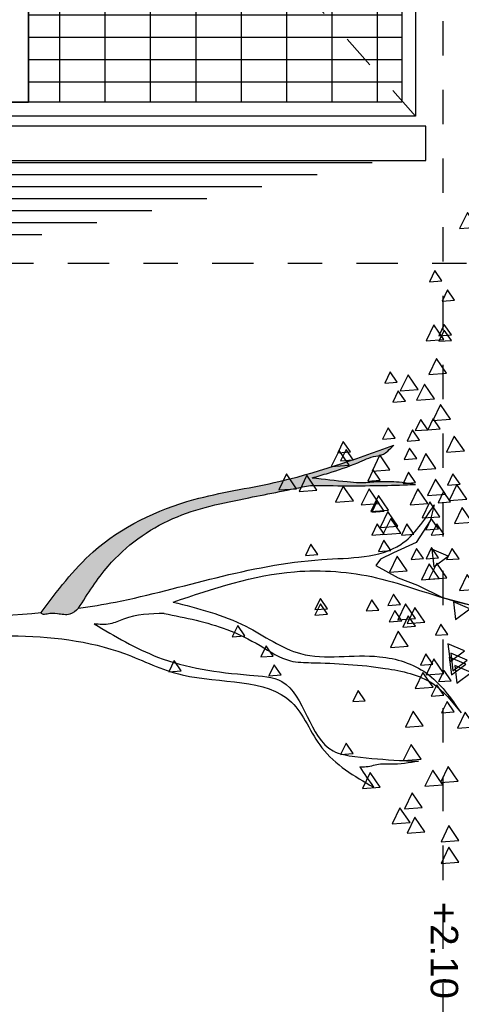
# Model space of a CAD drawing. Header units: millimetres. Extents: x 4617 to 4884, y 1258 to 1784.
# Tile 68 of 168: x 4725.15 to 4726.43, y 1264.47 to 1267.34. Entities that reach past the tile are written whole.
import ezdxf

# ---------------------------------------------------------------- set-up
doc = ezdxf.new("R2010")
doc.units = ezdxf.units.MM
doc.header["$LTSCALE"] = 0.4
for name, pattern in [('DASHDOT', [1, 0.5, -0.25, 0, -0.25]), ('DOT', [6.35, 0, -6.35]), ('RAYITAS', [0.375, 0.25, -0.125])]:
    doc.linetypes.add(name, pattern=pattern)
doc.layers.add('04 gris', color=252, linetype='Continuous', lineweight=13)
for name, color, linetype in [('200', 6, 'Continuous'), ('A HERRERÍA', 4, 'Continuous'), ('A VEGETACIÓN', 253, 'Continuous'), ('LÁMINA', 1, 'Continuous'), ('TXT', 3, 'Continuous')]:
    doc.layers.add(name, color=color, linetype=linetype)
doc.styles.add('arial', font='arial.ttf')
pattern_1 = [(5e-14, (1.36614, -1.12543), (1e-16, 0.132), [])]
pattern_2 = [(5e-14, (1.36618, -1.30033), (1e-16, 0.132), [])]

# ---------------------------------------------------------------- blocks, each defined once
blk = doc.blocks.new('Portones grandes')
at = {"layer": 'A HERRERÍA'}
h = blk.add_hatch(dxfattribs=at)
h.set_pattern_fill('_USER', color=254, scale=0.132, angle=90, pattern_type=0)
h.set_pattern_definition(pattern_1)
h.paths.add_polyline_path([(1.2222, -0.04), (0.04, -0.04), (0.04, -1.1254), (1.2222, -1.1254)])
h = blk.add_hatch(dxfattribs=at)
h.set_pattern_fill('_USER', color=254, scale=0.065, angle=180, pattern_type=0)
h.set_pattern_definition([(90, (0.63108, -1.300426), (-0.065, 2e-17), [])])
h.paths.add_polyline_path([(1.2222, -0.04), (0.04, -0.04), (0.04, -1.1254), (1.2222, -1.1254)])
h.paths.add_polyline_path([(0.04, -1.3005), (1.2222, -1.3005), (1.2222, -2.1), (0.04, -2.1)])
h = blk.add_hatch(dxfattribs=at)
h.set_pattern_fill('_USER', color=254, scale=0.132, angle=90, pattern_type=0)
h.set_pattern_definition(pattern_1)
h.paths.add_polyline_path([(1.3022, -0.04), (2.4843, -0.04), (2.4843, -1.1254), (1.3022, -1.1254)])
h = blk.add_hatch(dxfattribs=at)
h.set_pattern_fill('_USER', color=254, scale=0.065, angle=180, pattern_type=0)
h.set_pattern_definition([(90, (1.893237, -1.125426), (-0.065, 2e-17), [])])
h.paths.add_polyline_path([(1.3022, -0.04), (2.4843, -0.04), (2.4843, -1.1254), (1.3022, -1.1254)])
h.paths.add_polyline_path([(2.4843, -1.3005), (1.3022, -1.3005), (1.3022, -2.1), (2.4843, -2.1)])
h = blk.add_hatch(dxfattribs=at)
h.set_pattern_fill('_USER', color=254, scale=0.132, angle=90, pattern_type=0)
h.set_pattern_definition(pattern_2)
h.paths.add_polyline_path([(0.04, -1.3005), (1.2222, -1.3005), (1.2222, -2.1), (0.04, -2.1)])
h = blk.add_hatch(dxfattribs=at)
h.set_pattern_fill('_USER', color=254, scale=0.132, angle=90, pattern_type=0)
h.set_pattern_definition(pattern_2)
h.paths.add_polyline_path([(2.4843, -1.3005), (1.3022, -1.3005), (1.3022, -2.1), (2.4843, -2.1)])
at = {"layer": '04 gris', "linetype": 'RAYITAS', "ltscale": 0.3}
for points in [[(0, 0), (1.2622, -1.1253), (0, -2.14)], [(2.5243, 0), (1.2622, -1.1253), (2.5243, -2.14)]]:
    blk.add_lwpolyline(points, dxfattribs=at)
at = {"layer": 'A HERRERÍA'}
for points in [[(1.2622, 0), (0, 0), (0, -2.14), (1.2622, -2.14)], [(1.2622, 0), (2.5243, 0), (2.5243, -2.14), (1.2622, -2.14)], [(1.2222, -0.04), (0.04, -0.04), (0.04, -2.1), (1.2222, -2.1)], [(1.2222, -0.04), (0.04, -0.04), (0.04, -1.1254), (1.2222, -1.1254)], [(1.3022, -0.04), (2.4843, -0.04), (2.4843, -2.1), (1.3022, -2.1)], [(1.3022, -0.04), (2.4843, -0.04), (2.4843, -1.1254), (1.3022, -1.1254)], [(0.04, -1.3005), (1.2222, -1.3005), (1.2222, -2.1), (0.04, -2.1)], [(2.4843, -1.3005), (1.3022, -1.3005), (1.3022, -2.1), (2.4843, -2.1)]]:
    blk.add_lwpolyline(points, close=True, dxfattribs=at)
at = {"layer": 'A HERRERÍA', "elevation": 0}
for points in [[(1.2222, -1.3003), (0.04, -1.3005), (0.04, -1.1255), (1.2222, -1.1253)], [(1.3022, -1.3003), (2.4843, -1.3005), (2.4843, -1.1255), (1.3022, -1.1253)], [(1.0541, -1.1915), (1.0541, -1.1713), (1.1812, -1.1713), (1.1812, -1.1915)], [(1.4702, -1.1915), (1.4702, -1.1713), (1.3431, -1.1713), (1.3431, -1.1915)]]:
    blk.add_lwpolyline(points, close=True, dxfattribs=at)
at = {"layer": 'A HERRERÍA'}
blk.add_circle((1.1715, -1.2316), 0.00969, dxfattribs=at)
blk = doc.blocks.new('ARB')
at = {"layer": 'LÁMINA', "linetype": 'ByBlock'}
h = blk.add_hatch(color=254, dxfattribs=at)
h.dxf.hatch_style = 1
edge = h.paths.add_edge_path()
edge.add_spline(control_points=[(3290.7791, 1397.8625), (3290.7456, 1397.8094), (3290.6602, 1397.6739), (3290.4452, 1397.5168), (3290.1791, 1397.4643), (3290.0112, 1397.4306), (3289.9366, 1397.4157)], knot_values=[0, 0, 0, 0, 0.157935, 0.402542, 0.642975, 0.835062, 0.835062, 0.835062, 0.835062], degree=3, periodic=0)
edge.add_spline(control_points=[(3289.9366, 1397.4157), (3289.8481, 1397.4166), (3289.7205, 1397.4179), (3289.593, 1397.4135), (3289.5539, 1397.4122)], knot_values=[0, 0, 0, 0, 0.223128, 0.321695, 0.321695, 0.321695, 0.321695], degree=3, periodic=0)
edge.add_spline(control_points=[(3289.5539, 1397.4122), (3289.5802, 1397.4073), (3289.6134, 1397.4012), (3289.6619, 1397.4022), (3289.7034, 1397.4005), (3289.7528, 1397.4075), (3289.8299, 1397.3987), (3289.8872, 1397.3926), (3289.9297, 1397.3881)], knot_values=[0, 0, 0, 0, 0.067214, 0.0846, 0.122271, 0.171618, 0.209401, 0.317243, 0.317243, 0.317243, 0.317243], degree=3, periodic=0)
edge.add_spline(control_points=[(3289.9297, 1397.3881), (3289.9102, 1397.3824), (3289.8543, 1397.3663), (3289.7769, 1397.3405), (3289.7133, 1397.3092), (3289.6728, 1397.3053), (3289.6523, 1397.2881), (3289.6404, 1397.2764), (3289.6332, 1397.2693)], knot_values=[0, 0, 0, 0, 0.05135, 0.146671, 0.205349, 0.229245, 0.245597, 0.271329, 0.271329, 0.271329, 0.271329], degree=3, periodic=0)
edge.add_spline(control_points=[(3289.6332, 1397.2693), (3289.7766, 1397.3209), (3290.0144, 1397.4063), (3290.3996, 1397.4592), (3290.7158, 1397.6102), (3290.8569, 1397.7999), (3290.9154, 1397.8785)], knot_values=[0, 0, 0, 0, 0.382593, 0.634368, 0.980439, 1.225218, 1.225218, 1.225218, 1.225218], degree=3, periodic=0)
edge.add_spline(control_points=[(3290.9154, 1397.8785), (3290.9139, 1397.8804), (3290.9087, 1397.8871), (3290.8853, 1397.881), (3290.8544, 1397.8813), (3290.8105, 1397.8919), (3290.7889, 1397.8717), (3290.7791, 1397.8625)], knot_values=[0, 0, 0, 0, 0.005974, 0.020105, 0.051906, 0.090085, 0.12223, 0.12223, 0.12223, 0.12223], degree=3, periodic=0)
at = {"layer": 'LÁMINA', "color": 254, "elevation": -10}
for points in [[(3289.3964, 1398.7859), (3289.4329, 1398.7322), (3289.4611, 1398.7907)], [(3289.3964, 1398.7072), (3289.4329, 1398.6535), (3289.4611, 1398.7119)], [(3289.5201, 1398.6762), (3289.5566, 1398.6225), (3289.5849, 1398.681)], [(3289.5742, 1398.6418), (3289.6107, 1398.5881), (3289.639, 1398.6465)], [(3289.53, 1398.5876), (3289.5665, 1398.5339), (3289.5947, 1398.5924)], [(3289.4554, 1398.5054), (3289.4919, 1398.4517), (3289.5202, 1398.5101)], [(3289.6825, 1398.5138), (3289.719, 1398.4601), (3289.7472, 1398.5185)], [(3289.3993, 1398.4919), (3289.4358, 1398.4382), (3289.464, 1398.4966)], [(3289.5341, 1398.4119), (3289.5706, 1398.3582), (3289.5989, 1398.4166)], [(3289.7813, 1398.3908), (3289.8068, 1398.3532), (3289.8266, 1398.3942)], [(3289.3373, 1398.2937), (3289.3738, 1398.24), (3289.4021, 1398.2985)], [(3289.5264, 1398.2902), (3289.5629, 1398.2365), (3289.5912, 1398.295)], [(3289.4142, 1398.2396), (3289.4397, 1398.202), (3289.4595, 1398.2429)], [(3289.4516, 1398.1792), (3289.4771, 1398.1416), (3289.4969, 1398.1825)], [(3289.737, 1398.1989), (3289.7625, 1398.1613), (3289.7823, 1398.2022)], [(3289.4906, 1398.1495), (3289.5271, 1398.0959), (3289.5553, 1398.1543)], [(3289.4041, 1398.1348), (3289.3521, 1398.0959), (3289.4118, 1398.0703)], [(3289.4238, 1398.1053), (3289.3718, 1398.0664), (3289.4315, 1398.0408)], [(3289.425, 1398.1263), (3289.4505, 1398.0887), (3289.4703, 1398.1296)], [(3289.4512, 1398.1003), (3289.4877, 1398.0466), (3289.516, 1398.1051)], [(3290.0421, 1398.1053), (3290.0676, 1398.0678), (3290.0874, 1398.1087)], [(3289.4188, 1398.0905), (3289.3669, 1398.0516), (3289.4265, 1398.026)], [(3289.491, 1398.066), (3289.5165, 1398.0284), (3289.5363, 1398.0693)], [(3290.4062, 1398.0906), (3290.4318, 1398.053), (3290.4515, 1398.0939)], [(3289.4287, 1398.056), (3289.3767, 1398.0171), (3289.4364, 1397.9916)], [(3290.0716, 1398.0364), (3290.0972, 1397.9988), (3290.1169, 1398.0398)], [(3289.5811, 1398.0001), (3289.6176, 1397.9464), (3289.6458, 1398.0049)], [(3290.1749, 1397.9626), (3290.2005, 1397.925), (3290.2203, 1397.9659)], [(3289.4368, 1397.9577), (3289.4624, 1397.9201), (3289.4822, 1397.961)], [(3289.5549, 1397.9281), (3289.5805, 1397.8906), (3289.6003, 1397.9315)], [(3289.409, 1397.9035), (3289.357, 1397.8646), (3289.4167, 1397.839)], [(3289.5201, 1397.9133), (3289.5566, 1397.8596), (3289.5849, 1397.918)], [(3289.5538, 1397.9), (3289.5903, 1397.8463), (3289.6186, 1397.9047)], [(3289.6041, 1397.9085), (3289.6297, 1397.8709), (3289.6495, 1397.9118)], [(3289.6878, 1397.8691), (3289.7133, 1397.8315), (3289.7331, 1397.8724)], [(3289.8748, 1397.8838), (3289.9003, 1397.8463), (3289.9201, 1397.8872)], [(3289.8748, 1397.8642), (3289.9003, 1397.8266), (3289.9201, 1397.8675)], [(3289.6091, 1397.8494), (3289.6346, 1397.8118), (3289.6544, 1397.8527)], [(3289.3301, 1397.7934), (3289.3666, 1397.7397), (3289.3949, 1397.7982)], [(3289.4406, 1397.7523), (3289.4771, 1397.6986), (3289.5054, 1397.7571)], [(3289.4679, 1397.754), (3289.5044, 1397.7003), (3289.5327, 1397.7588)], [(3289.4877, 1397.7115), (3289.4358, 1397.6726), (3289.4954, 1397.647)], [(3289.5841, 1397.7262), (3289.6206, 1397.6726), (3289.6488, 1397.731)], [(3289.3958, 1397.6821), (3289.4213, 1397.6445), (3289.4411, 1397.6855)], [(3289.4705, 1397.679), (3289.4961, 1397.6414), (3289.5159, 1397.6823)], [(3289.5254, 1397.682), (3289.551, 1397.6445), (3289.5707, 1397.6854)], [(3289.6435, 1397.6525), (3289.669, 1397.6149), (3289.6888, 1397.6558)], [(3289.9092, 1397.6673), (3289.9348, 1397.6297), (3289.9545, 1397.6706)], [(3289.4516, 1397.5934), (3289.4771, 1397.5559), (3289.4969, 1397.5968)], [(3289.4713, 1397.5738), (3289.4968, 1397.5362), (3289.5166, 1397.5771)], [(3289.5599, 1397.5934), (3289.5854, 1397.5559), (3289.6052, 1397.5968)], [(3289.6079, 1397.5899), (3289.6444, 1397.5362), (3289.6727, 1397.5946)], [(3289.6185, 1397.5638), (3289.655, 1397.5101), (3289.6833, 1397.5686)], [(3289.6681, 1397.5934), (3289.6937, 1397.5559), (3289.7134, 1397.5968)], [(3289.3479, 1397.5491), (3289.3844, 1397.4954), (3289.4126, 1397.5538)], [(3289.466, 1397.5294), (3289.5025, 1397.4757), (3289.5307, 1397.5341)], [(3289.6522, 1397.5062), (3289.6887, 1397.4525), (3289.717, 1397.5109)], [(3289.6681, 1397.5098), (3289.6937, 1397.4722), (3289.7134, 1397.5131)], [(3289.3676, 1397.4654), (3289.4041, 1397.4117), (3289.4323, 1397.4701)], [(3289.427, 1397.4753), (3289.4525, 1397.4377), (3289.4723, 1397.4786)], [(3289.5095, 1397.4816), (3289.546, 1397.4279), (3289.5743, 1397.4863)], [(3289.6867, 1397.4816), (3289.7232, 1397.4279), (3289.7514, 1397.4863)], [(3289.7802, 1397.4717), (3289.8167, 1397.418), (3289.8449, 1397.4765)], [(3289.4456, 1397.4471), (3289.4821, 1397.3934), (3289.5103, 1397.4519)], [(3289.913, 1397.4324), (3289.9495, 1397.3787), (3289.9778, 1397.4371)], [(3289.9868, 1397.4274), (3290.0233, 1397.3737), (3290.0516, 1397.4322)], [(3289.3925, 1397.4113), (3289.4181, 1397.3737), (3289.4379, 1397.4147)], [(3289.5543, 1397.4049), (3289.5798, 1397.3673), (3289.5996, 1397.4082)], [(3289.6829, 1397.3966), (3289.7084, 1397.359), (3289.7282, 1397.3999)], [(3289.48, 1397.3536), (3289.5165, 1397.2999), (3289.5448, 1397.3584)], [(3289.6473, 1397.3585), (3289.6838, 1397.3048), (3289.7121, 1397.3633)], [(3289.55, 1397.3178), (3289.5756, 1397.2802), (3289.5953, 1397.3211)], [(3289.7813, 1397.3227), (3289.8068, 1397.2851), (3289.8266, 1397.3261)], [(3289.7957, 1397.3423), (3289.8322, 1397.2886), (3289.8604, 1397.3471)], [(3289.3767, 1397.2896), (3289.4132, 1397.2359), (3289.4414, 1397.2944)], [(3289.7911, 1397.2932), (3289.8167, 1397.2556), (3289.8364, 1397.2965)], [(3289.5394, 1397.2508), (3289.565, 1397.2132), (3289.5847, 1397.2541)], [(3289.6287, 1397.244), (3289.6543, 1397.2064), (3289.6741, 1397.2473)], [(3289.4647, 1397.2096), (3289.4902, 1397.172), (3289.51, 1397.2129)], [(3289.51, 1397.2129), (3289.5355, 1397.1753), (3289.5553, 1397.2163)], [(3289.4266, 1397.175), (3289.4631, 1397.1213), (3289.4914, 1397.1797)], [(3289.4857, 1397.1011), (3289.5222, 1397.0474), (3289.5504, 1397.1059)], [(3289.5913, 1397.1093), (3289.6169, 1397.0717), (3289.6366, 1397.1127)], [(3289.5447, 1397.0667), (3289.5812, 1397.013), (3289.6095, 1397.0714)], [(3289.6208, 1397.0404), (3289.6464, 1397.0028), (3289.6662, 1397.0437)], [(3289.4414, 1397.0076), (3289.4779, 1396.9539), (3289.5061, 1397.0124)], [(3289.424, 1396.8878), (3289.4496, 1396.8502), (3289.4693, 1396.8912)], [(3289.4512, 1396.8846), (3289.4877, 1396.8309), (3289.516, 1396.8893)], [(3289.424, 1396.8681), (3289.4496, 1396.8306), (3289.4693, 1396.8715)], [(3289.4122, 1396.7419), (3289.4378, 1396.7043), (3289.4576, 1396.7452)], [(3289.4585, 1396.6713), (3289.484, 1396.6337), (3289.5038, 1396.6746)], [(3289.3294, 1396.4757), (3289.3659, 1396.422), (3289.3942, 1396.4805)]]:
    blk.add_lwpolyline(points, close=True, dxfattribs=at)
at = {"layer": 'LÁMINA', "color": 254, "linetype": 'ByBlock', "elevation": -10}
blk.add_lwpolyline([(3289.4863, 1397.4866), (3289.501, 1397.5442), (3289.5515, 1397.6236), (3289.6343, 1397.6604), (3289.6811, 1397.6837), (3289.6991, 1397.7069), (3289.6168, 1397.7524), (3289.5473, 1397.7782), (3289.456, 1397.8237), (3289.3514, 1397.8507), (3289.2324, 1397.873)], dxfattribs=at)
at = {"layer": 'LÁMINA', "color": 254, "linetype": 'ByBlock'}
blk.add_open_spline([(3289.7573, 1398.44), (3289.7406, 1398.4645), (3289.7238, 1398.4889), (3289.707, 1398.5134)], degree=3, dxfattribs=at)
for points, knots in [([(3292.2113, 1397.999), (3291.9649, 1398.0009), (3291.433, 1397.9962), (3290.7948, 1397.9225), (3290.3567, 1398.1497), (3290.0137, 1398.1047), (3289.905, 1398.3991), (3289.7767, 1398.4732), (3289.707, 1398.5134)], [0.291003, 0.291003, 0.291003, 0.291003, 0.917626, 1.63292, 1.820772, 2.165029, 2.332307, 2.530865, 2.530865, 2.530865, 2.530865]), ([(3289.5436, 1398.4193), (3289.5771, 1398.4249), (3289.623, 1398.4325), (3289.6873, 1398.4269), (3289.7237, 1398.4415), (3289.7492, 1398.4403), (3289.7573, 1398.44)], [0, 0, 0, 0, 0.0854411, 0.1169288, 0.1606802, 0.1809646, 0.1809646, 0.1809646, 0.1809646]), ([(3290.7227, 1397.9192), (3290.647, 1397.9642), (3290.4724, 1398.0679), (3290.2376, 1398.1017), (3289.9602, 1398.1177), (3289.939, 1398.3756), (3289.7461, 1398.4077), (3289.6439, 1398.4144), (3289.5666, 1398.4182), (3289.5436, 1398.4193)], [0, 0, 0, 0, 0.219059, 0.505487, 0.606078, 0.869251, 0.938131, 1.074819, 1.132846, 1.132846, 1.132846, 1.132846]), ([(3290.4355, 1397.8399), (3290.3451, 1397.8627), (3290.1827, 1397.9036), (3289.9599, 1398.0694), (3289.7201, 1398.0145), (3289.4984, 1398.0842), (3289.4259, 1398.1891), (3289.3884, 1398.2434)], [0, 0, 0, 0, 0.234699, 0.4214064, 0.6627874, 0.814212, 0.976072, 0.976072, 0.976072, 0.976072]), ([(3290.4676, 1397.8813), (3290.3902, 1397.8968), (3290.2686, 1397.9211), (3290.1216, 1397.9935), (3290.0267, 1398.059), (3289.867, 1398.0613), (3289.6963, 1398.0708), (3289.4898, 1398.1147), (3289.4199, 1398.2034), (3289.3884, 1398.2434)], [0, 0, 0, 0, 0.1974988, 0.3102575, 0.4139372, 0.4779512, 0.7046451, 0.856775, 0.9818013, 0.9818013, 0.9818013, 0.9818013]), ([(3290.4676, 1397.8813), (3290.5182, 1397.8829), (3290.5861, 1397.885), (3290.6656, 1397.9248), (3290.7028, 1397.9211), (3290.7227, 1397.9192)], [0, 0, 0, 0, 0.1258119, 0.1688917, 0.2181537, 0.2181537, 0.2181537, 0.2181537]), ([(3292.1333, 1397.8419), (3292.0973, 1397.8449), (3291.6929, 1397.8785), (3291.278, 1397.9121), (3290.9154, 1397.8785)], [0.355192, 0.355192, 0.355192, 0.355192, 0.445998, 1.37274, 1.37274, 1.37274, 1.37274]), ([(3290.4355, 1397.8399), (3290.2903, 1397.7909), (3290.0496, 1397.7097), (3289.6876, 1397.737), (3289.4458, 1397.8359), (3289.288, 1397.8634), (3289.2324, 1397.873)], [0, 0, 0, 0, 0.382508, 0.633674, 0.894924, 1.036836, 1.036836, 1.036836, 1.036836]), ([(3290.7791, 1397.8625), (3290.7342, 1397.8562), (3290.4421, 1397.807), (3290.0745, 1397.6704), (3289.6147, 1397.6832), (3289.5224, 1397.5419), (3289.4863, 1397.4866)], [1.48955, 1.48955, 1.48955, 1.48955, 1.605663, 2.249739, 2.495364, 2.653373, 2.653373, 2.653373, 2.653373]), ([(3290.9154, 1397.8785), (3290.8569, 1397.7999), (3290.7158, 1397.6102), (3290.3996, 1397.4592), (3290.0144, 1397.4063), (3289.7766, 1397.3209), (3289.6332, 1397.2693)], [0, 0, 0, 0, 0.244779, 0.59085, 0.842625, 1.225218, 1.225218, 1.225218, 1.225218]), ([(3290.7791, 1397.8625), (3290.7456, 1397.8094), (3290.6602, 1397.6739), (3290.4452, 1397.5168), (3290.1791, 1397.4643), (3290.0112, 1397.4306), (3289.9366, 1397.4157)], [0, 0, 0, 0, 0.1579349, 0.4025423, 0.6429745, 0.8350617, 0.8350617, 0.8350617, 0.8350617]), ([(3290.7791, 1397.8625), (3290.7889, 1397.8717), (3290.8105, 1397.8919), (3290.8544, 1397.8813), (3290.8853, 1397.881), (3290.9087, 1397.8871), (3290.9139, 1397.8804), (3290.9154, 1397.8785)], [0, 0, 0, 0, 0.0321448, 0.0703237, 0.1021256, 0.1162564, 0.1222302, 0.1222302, 0.1222302, 0.1222302]), ([(3289.9366, 1397.4157), (3289.8481, 1397.4166), (3289.7205, 1397.4179), (3289.593, 1397.4135), (3289.5539, 1397.4122)], [0, 0, 0, 0, 0.2231281, 0.3216948, 0.3216948, 0.3216948, 0.3216948]), ([(3289.9297, 1397.3881), (3289.8872, 1397.3926), (3289.8299, 1397.3987), (3289.7528, 1397.4075), (3289.7034, 1397.4005), (3289.6619, 1397.4022), (3289.6134, 1397.4012), (3289.5802, 1397.4073), (3289.5539, 1397.4122)], [0, 0, 0, 0, 0.1078425, 0.1456248, 0.194972, 0.2326431, 0.2500296, 0.3172432, 0.3172432, 0.3172432, 0.3172432]), ([(3289.9297, 1397.3881), (3289.9102, 1397.3824), (3289.8543, 1397.3663), (3289.7769, 1397.3405), (3289.7133, 1397.3092), (3289.6728, 1397.3053), (3289.6523, 1397.2881), (3289.6404, 1397.2764), (3289.6332, 1397.2693)], [0, 0, 0, 0, 0.0513498, 0.1466713, 0.2053487, 0.2292447, 0.2455971, 0.2713294, 0.2713294, 0.2713294, 0.2713294])]:
    blk.add_open_spline(points, degree=3, knots=knots, dxfattribs=at)

msp = doc.modelspace()

# ---------------------------------------------------------------- hatches: boundary and pattern name
at = {"layer": 'A HERRERÍA'}
h = msp.add_hatch(dxfattribs=at)
h.set_pattern_fill('_USER', color=254, scale=0.035, angle=90, pattern_type=0)
h.set_pattern_definition([(360, (112.467844, 863.617484), (5e-17, 0.035), [])])
h.paths.add_polyline_path([(4722.6314, 1266.6289), (4724.8313, 1266.6289), (4726.1979, 1266.9276), (4724.0959, 1266.9276)])

# ---------------------------------------------------------------- linework, layer by layer
at = {"layer": '200', "color": 2, "linetype": 'DASHDOT', "ltscale": 0.6}
msp.add_line((4720.6696, 1266.6289, -0.5), (4730.9099, 1266.6289, -0.5), dxfattribs=at)
at = {"layer": 'A HERRERÍA'}
msp.add_lwpolyline([(4726.3313, 1266.9276), (4726.3313, 1267.0276), (4724.1313, 1267.0276), (4724.1313, 1266.9276)], close=True, dxfattribs=at)
at = {"layer": 'TXT', "color": 253, "linetype": 'DOT', "ltscale": 0.01}
msp.add_line((4726.3813, 1264.0338), (4726.3813, 1304.0916), dxfattribs=at)

# ---------------------------------------------------------------- block references
at = {"xscale": -1, "rotation": 269.9999999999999}
msp.add_blockref('Portones grandes', (4726.3013, 1267.0576), dxfattribs=at)
at = {"layer": 'A VEGETACIÓN', "color": 254, "xscale": 0.8, "yscale": 0.8, "zscale": 0.8, "rotation": 180}
msp.add_blockref('ARB', (7357.9443, 2383.9148, -14.0456), dxfattribs=at)

# ---------------------------------------------------------------- texts
at = {"layer": 'TXT', "insert": (4726.4248, 1263.6679), "char_height": 0.08, "attachment_point": 3, "rotation": 270, "style": 'arial'}
msp.add_mtext('+2.10 LOSA / DINTEL \\P          ABERTURAS ', dxfattribs=at)

doc.saveas('drawing.dxf')
